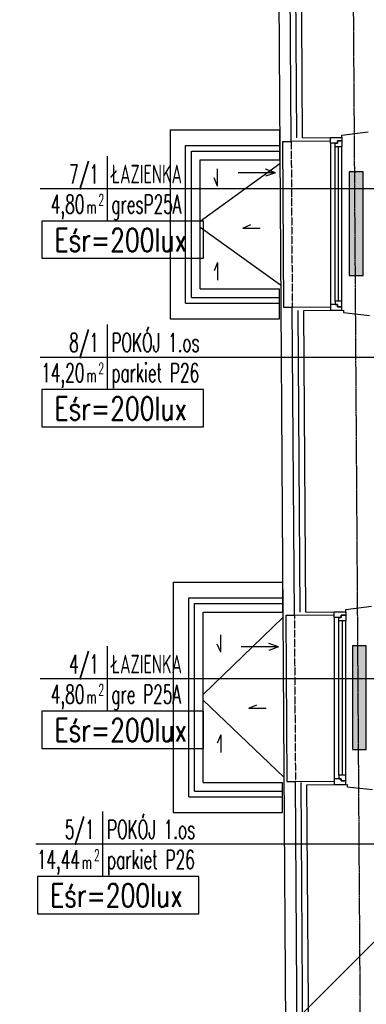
# Model space of a CAD drawing. Header units: inches. Extents: x -281236 to -70395, y 38777 to 102341.
# Tile 72 of 244: x -143032 to -142731, y 49002 to 49857. Entities that reach past the tile are written whole.
import ezdxf
from ezdxf.enums import TextEntityAlignment as Align

# ---------------------------------------------------------------- set-up
doc = ezdxf.new("R2010")
doc.units = ezdxf.units.IN
doc.header["$MEASUREMENT"] = 0
for name, pattern in [('CENTER', [2, 1.25, -0.25, 0.25, -0.25]), ('DASHDOT', [1, 0.5, -0.25, 0, -0.25]), ('DASHED2', [0.375, 0.25, -0.125])]:
    doc.linetypes.add(name, pattern=pattern)
doc.layers.get('0').update_dxf_attribs({"color": 101})
for name, color, linetype in [('Cieniutko', 8, 'Continuous'), ('cokół_widok', 255, 'Continuous'), ('E-90', 6, 'Continuous'), ('E-OPIS-POM', 6, 'Continuous'), ('E35', 6, 'Continuous'), ('Ele-balustrada', 64, 'Continuous'), ('Ins-went-opis', 141, 'Continuous'), ('Okn---okna', 5, 'Continuous'), ('Os-osie glowne', 8, 'CENTER'), ('Sc-cegla pelna', 32, 'Continuous'), ('Sc-izolacja term-obrys', 132, 'Continuous'), ('Sc-izolacja term-styropian', 151, 'STYROPIAN-KA'), ('Sc-nadproza kon', 5, 'DASHED2'), ('studzienki_widok', 52, 'Continuous'), ('W-idok', 9, 'Continuous'), ('Wyp-grzejniki', 56, 'Continuous')]:
    doc.layers.add(name, color=color, linetype=linetype)
doc.styles.add('KA wymiar', font='romans.shx', dxfattribs={"width": 0.6})
doc.styles.add('ROMANS', font='romans', dxfattribs={"width": 0.85})
doc.linetypes.add('BATTING', pattern='A,0.0001,-0.1,[134,ltypeshp.shx,S=0.1,R=0,X=-0.1,Y=0],-0.2,[134,ltypeshp.shx,S=0.1,R=180,X=0.1,Y=0],-0.1', length=0.4001)
doc.linetypes.add('STYROPIAN-KA', pattern='A,0.0001,-0.1,[135,ltypeshp.shx,S=0.1,R=0,X=-0.1,Y=0],0,[135,ltypeshp.shx,S=0.1,R=180,X=0.1,Y=0],-0.1', length=0.2001)

# ---------------------------------------------------------------- blocks, each defined once
blk = doc.blocks.new('pow')
for p, q in [((0, 0.523), (0, -0.523)), ((-1.075, 0), (1.78, 0))]:
    blk.add_line(p, q)
at = {"style": 'KA wymiar', "width": 0.6}
for s, height, p in [('2', 0.18, (-0.139, -0.27)), ('m', 0.21, (-0.333, -0.401))]:
    blk.add_text(s, height=height, dxfattribs=at).set_placement(p)
for tag, p in [('01', (-0.131, 0.084)), ('000.00', (-0.364, -0.401))]:
    blk.add_attdef(tag, text='', height=0.3, dxfattribs=at).set_placement(p, align=Align.RIGHT)
for tag, p in [('POMIESZCZENIE', (0.071, 0.084)), ('POSADZKA', (0.071, -0.401))]:
    blk.add_attdef(tag, p, '', height=0.3, dxfattribs=at)
blk = doc.blocks.new('ramiak_okna')
at = {"layer": 'Okn---okna'}
for p, q in [((145, 10), (5, 10)), ((8, 6), (142, 6)), ((8, 3), (142, 3)), ((8, 0), (142, 0))]:
    blk.add_line(p, q, dxfattribs=at)
for points in [[(5, 10), (0, 10), (0, 0), (3, 0), (3, 4), (5, 4)], [(145, 10), (150, 10), (150, 0), (147, 0), (147, 4), (145, 4)], [(8, 6), (5, 6), (5, 4), (3, 4), (3, 0), (5, 0), (8, 0)], [(142, 6), (145, 6), (145, 4), (147, 4), (147, 0), (145, 0), (142, 0)]]:
    blk.add_lwpolyline(points, close=True, dxfattribs=at)
blk = doc.blocks.new('0630_STRZAŁKA')
at = {"ltscale": 0.5}
for points in [[(0, 0), (-3.03, -8.56)], [(0, 0), (0, -32.43)], [(0, 0), (3.03, -8.56)]]:
    blk.add_lwpolyline(points, dxfattribs=at)
blk = doc.blocks.new('studzienka_widok')
at = {"layer": 'Ele-balustrada'}
for p, q in [((13.5, -186.5), (13.5, -13.5)), ((13.5, -13.5), (95, -13.5)), ((18.5, -181.5), (18.5, -18.5)), ((18.5, -18.5), (95, -18.5)), ((13.5, -186.5), (95, -186.5)), ((18.5, -181.5), (95, -181.5))]:
    blk.add_line(p, q, dxfattribs=at)
at = {"layer": 'studzienki_widok'}
for p, q in [((0, 0), (0, -200)), ((0, 0), (95, 0)), ((95, 0), (95, -26)), ((26, -174), (26, -26)), ((26, -26), (95, -26)), ((26, -174), (95, -174)), ((95, -200), (95, -174)), ((0, -200), (26, -200)), ((0, -200), (95, -200))]:
    blk.add_line(p, q, dxfattribs=at)
blk = doc.blocks.new('st_mała')
at = {"layer": 'Ele-balustrada'}
for p, q in [((81.5, -13.5), (0, -13.5)), ((81.5, -150.5), (81.5, -13.5)), ((76.5, -18.5), (0, -18.5)), ((76.5, -145.5), (76.5, -18.5)), ((76.5, -145.5), (0, -145.5)), ((81.5, -150.5), (0, -150.5))]:
    blk.add_line(p, q, dxfattribs=at)
at = {"layer": 'studzienki_widok'}
for p, q in [((95, 0), (0, 0)), ((0, 0), (0, -26)), ((95, 0), (95, -164)), ((69, -26), (0, -26)), ((69, -138), (69, -26)), ((69, -138), (0, -138)), ((0, -164), (0, -138)), ((95, -164), (0, -164)), ((95, -164), (69, -164))]:
    blk.add_line(p, q, dxfattribs=at)
blk = doc.blocks.new('_vxkdjhgkljhkgjhk')
for q in [(14, 6), (30.2, 0)]:
    blk.add_line((0, 0), q)
blk = doc.blocks.new('G_90')
at = {"layer": 'Wyp-grzejniki'}
h = blk.add_hatch(dxfattribs=at)
h.set_pattern_fill('DOTS', color=256, scale=0.5, angle=90, style=0)
h.set_pattern_definition([(90, (-37823.9399, -77504.90915), (-0.79375, 0.396875), [0, -0.79375])])
h.paths.add_polyline_path([(90, -12), (90, 0), (0, 0), (0, -12)])
blk.add_lwpolyline([(0, 0), (0, -12), (90, -12), (90, 0)], close=True, dxfattribs=at)

msp = doc.modelspace()

# ---------------------------------------------------------------- linework, layer by layer
at = {"layer": 'Cieniutko'}
for p, q in [((-142805.99, 49732.04), (-142875.31, 49681.9)), ((-142875.31, 49676.9), (-142805.29, 49626.94)), ((-142803.36, 49337.91), (-142872.56, 49271.22)), ((-142872.56, 49266.22), (-142802.43, 49199.48))]:
    msp.add_line(p, q, dxfattribs=at)
at = {"layer": 'cokół_widok'}
msp.add_line((-142811.01, 50483.69), (-142795.21, 48118.99), dxfattribs=at)
at = {"layer": 'E35'}
for p, q in [((-141951.95, 49828.65), (-143055.34, 48725.27)), ((-142859.97, 49710.42), (-142435.48, 49710.42)), ((-142859.97, 49564.14), (-142681.94, 49564.14)), ((-142859.97, 49284.88), (-142445.62, 49284.88)), ((-142863.8, 49141.33), (-142679.58, 49141.33))]:
    msp.add_line(p, q, dxfattribs=at)
at = {"layer": 'E35', "linetype": 'Continuous', "ltscale": 0.3}
for points in [[(-143012.71, 49649.9), (-142872.37, 49649.9), (-142872.37, 49682.18), (-143012.71, 49682.18)], [(-143012.71, 49503.63), (-142872.37, 49503.63), (-142872.37, 49535.91), (-143012.71, 49535.91)], [(-143012.71, 49224.37), (-142872.37, 49224.37), (-142872.37, 49256.64), (-143012.71, 49256.64)], [(-143016.54, 49080.81), (-142876.2, 49080.81), (-142876.2, 49113.09), (-143016.54, 49113.09)]]:
    msp.add_lwpolyline(points, close=True, dxfattribs=at)
at = {"layer": 'Os-osie glowne'}
msp.add_line((-142728.7, 47893.27), (-142756.04, 51985.69), dxfattribs=at)
at = {"layer": 'Sc-cegla pelna'}
for p, q in [((-142786.14, 49754.51), (-142752, 49754.79)), ((-142752.02, 49756.79), (-142729.17, 49759.7)), ((-142752, 49754.79), (-142752.02, 49756.79))]:
    msp.add_line(p, q, dxfattribs=at)
for points in [[(-142786.14, 49754.51), (-142787.84, 50014.23)], [(-142785.14, 49604.52), (-142750.78, 49604.79), (-142750.77, 49602.79), (-142728.11, 49600.25)], [(-142783.39, 49342.76), (-142785.14, 49604.52)], [(-142783.39, 49342.76), (-142748.66, 49343.04), (-142748.68, 49345.04), (-142726.42, 49347.88)], [(-142782.39, 49192.76), (-142747.45, 49193.05), (-142747.43, 49191.05), (-142725.36, 49188.57)], [(-142780.6, 48924.76), (-142782.39, 49192.76)]]:
    msp.add_lwpolyline(points, dxfattribs=at)
at = {"layer": 'Sc-izolacja term-obrys'}
for points in [[(-142762, 49751.71), (-142796.12, 49751.43), (-142797.86, 50017.15), (-142765.28, 50017.41)], [(-142758.66, 49339.96), (-142793.37, 49339.68), (-142795.16, 49607.43), (-142762, 49607.7)], [(-142755.28, 48921.96), (-142790.57, 48921.68), (-142792.41, 49195.68), (-142758.66, 49195.95)]]:
    msp.add_lwpolyline(points, dxfattribs=at)
at = {"layer": 'Sc-izolacja term-styropian', "linetype": 'BATTING', "ltscale": 0.25}
for points in [[(-142791.14, 49754.48), (-142792.84, 50014.19)], [(-142788.39, 49342.73), (-142790.14, 49604.48)], [(-142785.6, 48923.8), (-142787.41, 49194.8)]]:
    msp.add_lwpolyline(points, dxfattribs=at)
at = {"layer": 'Sc-nadproza kon', "linetype": 'DASHDOT', "ltscale": 0.5}
for p, q in [((-142796.12, 49751.43), (-142795.16, 49607.43)), ((-142793.37, 49339.68), (-142792.41, 49195.68))]:
    msp.add_line(p, q, dxfattribs=at)
at = {"layer": 'W-idok'}
for points in [[(-142803.62, 49751.38), (-142796.12, 49751.43)], [(-142803.62, 49751.38), (-142802.66, 49607.38), (-142795.16, 49607.43)], [(-142793.37, 49339.68), (-142800.87, 49339.63), (-142799.91, 49195.63)], [(-142799.91, 49195.63), (-142792.41, 49195.68)]]:
    msp.add_lwpolyline(points, dxfattribs=at)

# ---------------------------------------------------------------- block references
at = {"xscale": -1}
msp.add_blockref('st_mała', (-142806.31, 49761.4), dxfattribs=at)
msp.add_blockref('studzienka_widok', (-142898.56, 49368.63))
at = {"layer": 'Cieniutko', "linetype": 'Continuous', "yscale": 0.5, "zscale": 0.5, "rotation": 90}
for p, xscale in [((-142860.03, 49712.64), 0.5), ((-142860.03, 49646.16), -0.5), ((-142857.29, 49307.92), 0.5), ((-142857.29, 49235.99), -0.5)]:
    msp.add_blockref('_vxkdjhgkljhkgjhk', p, dxfattribs=dict(at, xscale=xscale))
at = {"layer": 'Cieniutko', "linetype": 'Continuous', "xscale": 0.5, "yscale": 0.5, "zscale": 0.5}
for p in [(-142838.08, 49676.22), (-142832.84, 49259.24)]:
    msp.add_blockref('_vxkdjhgkljhkgjhk', p, dxfattribs=at)
at = {"layer": 'E-OPIS-POM', "xscale": 54, "yscale": 54, "zscale": 54}
for p, values in [((-142956.07, 49710.42), {'000.00': '4,80', '01': '7/1', 'POMIESZCZENIE': 'ŁAZIENKA', 'POSADZKA': 'gresP25A'}), ((-142956.07, 49564.14), {'000.00': '14,20', '01': '8/1', 'POMIESZCZENIE': 'POKÓJ 1.os', 'POSADZKA': 'parkiet P26'}), ((-142956.07, 49284.88), {'000.00': '4,80', '01': '4/1', 'POMIESZCZENIE': 'ŁAZIENKA', 'POSADZKA': 'gre P25A'}), ((-142959.9, 49141.33), {'000.00': '14,44', '01': '5/1', 'POMIESZCZENIE': 'POKÓJ 1.os', 'POSADZKA': 'parkiet P26'})]:
    msp.add_blockref('pow', p, dxfattribs=at).add_auto_attribs(values)
at = {"layer": 'Ins-went-opis', "xscale": -1, "rotation": 270}
for p in [(-142809.75, 49724.22), (-142807, 49312.47)]:
    msp.add_blockref('0630_STRZAŁKA', p, dxfattribs=at)
at = {"layer": 'Okn---okna', "rotation": 90}
for p in [(-142752, 49604.79), (-142748.66, 49193.04)]:
    msp.add_blockref('ramiak_okna', p, dxfattribs=at)
at = {"layer": 'Wyp-grzejniki', "rotation": 90}
for p in [(-142745.64, 49635.04), (-142742.89, 49223.36)]:
    msp.add_blockref('G_90', p, dxfattribs=at)

# ---------------------------------------------------------------- texts
at = {"layer": 'E-90', "style": 'ROMANS', "width": 0.75}
for p in [(-142944.05, 49665.75), (-142944.05, 49519.47), (-142944.05, 49240.21), (-142947.88, 49096.66)]:
    msp.add_text('Eśr=200lux', height=20, rotation=360, dxfattribs=at).set_placement(p, align=Align.MIDDLE)

doc.saveas('drawing.dxf')
